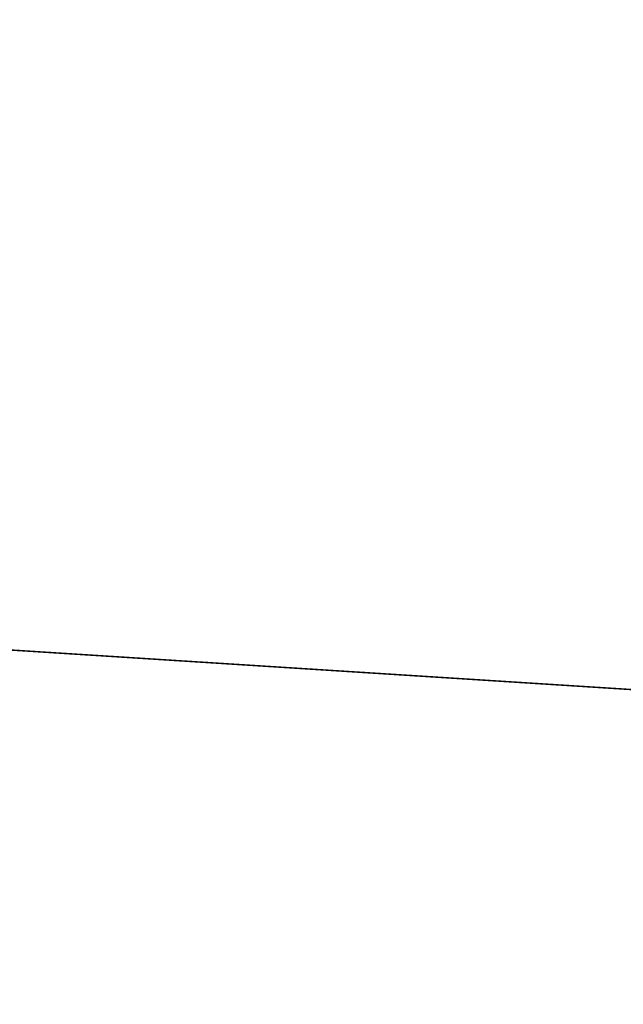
# Model space of a CAD drawing. Extents: x 0 to 923, y 0 to 335.
# Tile 66 of 164: x 278.18 to 281.03, y 158.68 to 163.33. Entities that reach past the tile are written whole.
import ezdxf

# ---------------------------------------------------------------- set-up
doc = ezdxf.new("R2010")
doc.units = 0
doc.layers.get('0').update_dxf_attribs({"color": 13, "linetype": 'CONTINUOUS'})

# ---------------------------------------------------------------- blocks, each defined once
blk = doc.blocks.new('GROUP_4')
for p, q in [((285.5669, 159.8784, 115.9638), (273.6518, 160.6368, 126.772)), ((274.2855, 160.5964, 127.5467), (286.2735, 159.8334, 116.6726))]:
    blk.add_line(p, q)
mesh = blk.add_polyface()
corners = [(273.803, 171.0838, 126.772), (285.5669, 159.8784, 115.9638), (273.6518, 160.6368, 126.772), (285.7351, 171.497, 115.9638)]
mesh.append_faces([[corners[k] for k in face] for face in [(0, 1, 2), (1, 0, 3)]], dxfattribs={"vtx0": -1})
mesh = blk.add_polyface()
corners = [(286.2735, 159.8334, 116.6726), (274.4377, 171.1058, 127.5467), (274.2855, 160.5964, 127.5467), (286.4427, 171.5215, 116.6726)]
mesh.append_faces([[corners[k] for k in face] for face in [(0, 1, 2), (1, 0, 3)]], dxfattribs={"vtx0": -1})
mesh = blk.add_polyface()
corners = [(273.6518, 160.6368, 126.772), (284.2607, 148.3322, 115.9638), (272.4773, 150.2548, 126.772), (285.5669, 159.8784, 115.9638)]
mesh.append_faces([[corners[k] for k in face] for face in [(0, 1, 2), (1, 0, 3)]], dxfattribs={"vtx0": -1})
mesh = blk.add_polyface()
corners = [(284.9594, 148.2181, 116.6726), (274.2855, 160.5964, 127.5467), (273.104, 150.1525, 127.5467), (286.2735, 159.8334, 116.6726)]
mesh.append_faces([[corners[k] for k in face] for face in [(0, 1, 2), (1, 0, 3)]], dxfattribs={"vtx0": -1})
blk = doc.blocks.new('COMPONENT_7')
blk.add_blockref('GROUP_4', (0, 0))
blk = doc.blocks.new('GROUP_2')
mesh = blk.add_polyface()
corners = [(829, 49), (1, 1), (1, 49), (829, 1)]
mesh.append_faces([[corners[k] for k in face] for face in [(0, 1, 2), (1, 0, 3)]], dxfattribs={"vtx0": -1})
mesh = blk.add_polyface()
corners = [(829, 1, 50), (1, 49, 50), (1, 1, 50), (829, 49, 50)]
mesh.append_faces([[corners[k] for k in face] for face in [(0, 1, 2), (1, 0, 3)]], dxfattribs={"vtx0": -1})
blk = doc.blocks.new('GROUP_7')
for name, p in [('COMPONENT_7', (0, 0)), ('GROUP_2', (46.2295, 142.633, 187.3294))]:
    blk.add_blockref(name, p)

msp = doc.modelspace()

# ---------------------------------------------------------------- block references
msp.add_blockref('GROUP_7', (0, 0))

doc.saveas('drawing.dxf')
